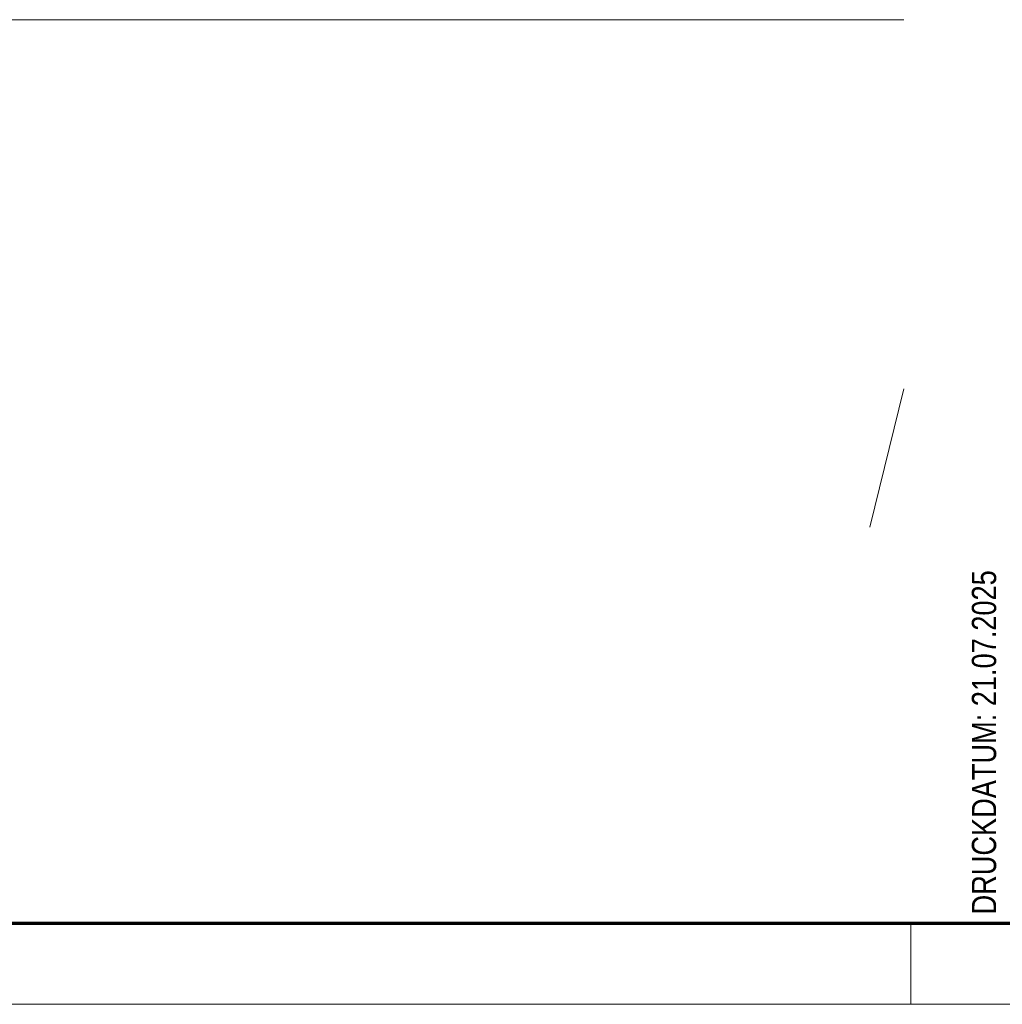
# Model space of a CAD drawing. Extents: x 229 to 926, y 37 to 878.
# Tile 51 of 194: x 681 to 742, y 37 to 97. Entities that reach past the tile are written whole.
import ezdxf
from ezdxf.lldxf.tags import DXFTag

# ---------------------------------------------------------------- set-up
doc = ezdxf.new("R2010")
doc.units = 0
doc.layers.get('0').update_dxf_attribs({"lineweight": 13})
for name, color, linetype, lineweight in [('Ausstattung', 7, 'Continuous', 25), ('Axen', 7, 'Continuous', 25), ('Axen-A03ENJ5PI0', 7, 'Continuous', 25), ('Beschriftung', 7, 'Continuous', 25), ('Bewegungsfläche', 7, 'Continuous', 25), ('Boden', 7, 'Continuous', 25), ('Fenster', 7, 'Continuous', 25), ('Fullfläche', 7, 'Continuous', 25), ('Maßlinien', 7, 'Continuous', 25), ('Räume', 7, 'Continuous', 25), ('Treppen', 7, 'Continuous', 25), ('Türen', 7, 'Continuous', 25), ('Wände', 7, 'Continuous', 25), ('X_BI_Geometrie', 7, 'Continuous', 13), ('X_BI_Text', 7, 'Continuous', 25)]:
    doc.layers.add(name, color=color, linetype=linetype, lineweight=lineweight)
doc.styles.get("Standard").update_dxf_attribs({"font": 'arial.ttf'})
tags = doc.linetypes.add('ALL_S25', pattern=[0.001, 0, -0.001]).pattern_tags.tags
tags[6:7] = [DXFTag(74, 4), DXFTag(75, 0), DXFTag(340, '0'), DXFTag(46, 1.0), DXFTag(50, 0.0), DXFTag(44, 0.0), DXFTag(45, 0.0)]
tags[4:5] = [DXFTag(74, 4), DXFTag(75, 0), DXFTag(340, '0'), DXFTag(46, 1.0), DXFTag(50, 0.0), DXFTag(44, 0.0), DXFTag(45, 0.0)]
tags = doc.linetypes.add('ALL_S25-A03ENJ5XI0', pattern=[0.001, 0, -0.001]).pattern_tags.tags
tags[6:7] = [DXFTag(74, 4), DXFTag(75, 0), DXFTag(340, '0'), DXFTag(46, 1.0), DXFTag(50, 0.0), DXFTag(44, 0.0), DXFTag(45, 0.0)]
tags[4:5] = [DXFTag(74, 4), DXFTag(75, 0), DXFTag(340, '0'), DXFTag(46, 1.0), DXFTag(50, 0.0), DXFTag(44, 0.0), DXFTag(45, 0.0)]

# ---------------------------------------------------------------- blocks, each defined once
blk = doc.blocks.new('Blockreferenz-A03ENJ5HI0', base_point=(228.976, 36.581))
at = {"color": 0, "linetype": 'ByBlock', "lineweight": 70, "ltscale": 0.7}
blk.add_line((248.976, 41.581), (920.976, 41.581), dxfattribs=at)
at = {"color": 0, "linetype": 'ByBlock', "lineweight": -2, "ltscale": 0.13}
for p, q in [((735.976, 36.581), (735.976, 41.581)), ((925.976, 36.581), (228.976, 36.581))]:
    blk.add_line(p, q, dxfattribs=at)
blk = doc.blocks.new('Blockreferenz-A03ENJ5JI0', base_point=(739.746, 41.581))
at = {"layer": 'X_BI_Text', "color": 0, "linetype": 'ByBlock', "ltscale": 0.25, "insert": (739.746, 42.129), "char_height": 1.5, "attachment_point": 1, "rotation": 90}
blk.add_mtext('{\\W0.8;\\fArial;DRUCKDATUM: 21.07.2025}', dxfattribs=at)
blk = doc.blocks.new('Referenz-A03ENJ5LI0', base_point=(255.728, 65.704))
at = {"layer": 'Ausstattung', "color": 0, "lineweight": -2}
blk.add_line((733.457, 66.032), (735.547, 74.574), dxfattribs=at)
at = {"layer": 'Axen', "color": 0, "linetype": 'ALL_S25', "lineweight": -2, "ltscale": 0.13}
blk.add_line((735.547, 97.346), (301.608, 97.346), dxfattribs=at)
at = {"layer": 'Axen', "color": 0, "lineweight": -2}
blk.add_line((733.457, 66.032), (735.547, 74.574), dxfattribs=at)
at = {"layer": 'Beschriftung', "color": 0, "lineweight": -2}
blk.add_line((733.457, 66.032), (735.547, 74.574), dxfattribs=at)
at = {"layer": 'Bewegungsfläche', "color": 0, "lineweight": -2}
blk.add_line((733.457, 66.032), (735.547, 74.574), dxfattribs=at)
at = {"layer": 'Boden', "color": 0, "lineweight": -2}
blk.add_line((733.457, 66.032), (735.547, 74.574), dxfattribs=at)
at = {"layer": 'Fenster', "color": 0, "lineweight": -2}
blk.add_line((733.457, 66.032), (735.547, 74.574), dxfattribs=at)
at = {"layer": 'Fullfläche', "color": 0, "lineweight": -2}
blk.add_line((733.457, 66.032), (735.547, 74.574), dxfattribs=at)
at = {"layer": 'Maßlinien', "color": 0, "lineweight": -2}
blk.add_line((733.457, 66.032), (735.547, 74.574), dxfattribs=at)
at = {"layer": 'Räume', "color": 0, "lineweight": -2}
blk.add_line((733.457, 66.032), (735.547, 74.574), dxfattribs=at)
at = {"layer": 'Treppen', "color": 0, "lineweight": -2}
blk.add_line((733.457, 66.032), (735.547, 74.574), dxfattribs=at)
at = {"layer": 'Türen', "color": 0, "lineweight": -2}
blk.add_line((733.457, 66.032), (735.547, 74.574), dxfattribs=at)
at = {"layer": 'Wände', "color": 0, "lineweight": -2}
blk.add_line((733.457, 66.032), (735.547, 74.574), dxfattribs=at)
blk = doc.blocks.new('Referenz-A03ENJ62I0', base_point=(255.728, 65.706))
at = {"layer": 'Axen-A03ENJ5PI0', "color": 0, "linetype": 'ALL_S25-A03ENJ5XI0', "lineweight": -2, "ltscale": 0.13}
blk.add_line((735.547, 97.348), (301.608, 97.348), dxfattribs=at)

msp = doc.modelspace()

# ---------------------------------------------------------------- block references
at = {"color": 251, "lineweight": 13, "ltscale": 0.13, "true_color": 0x606060}
for name, p in [('Referenz-A03ENJ5LI0', (255.728, 65.704)), ('Referenz-A03ENJ62I0', (255.728, 65.706))]:
    msp.add_blockref(name, p, dxfattribs=at)
at = {"layer": 'X_BI_Geometrie', "ltscale": 0.13}
for name, p in [('Blockreferenz-A03ENJ5HI0', (228.976, 36.581)), ('Blockreferenz-A03ENJ5JI0', (739.746, 41.581))]:
    msp.add_blockref(name, p, dxfattribs=at)

doc.saveas('drawing.dxf')
